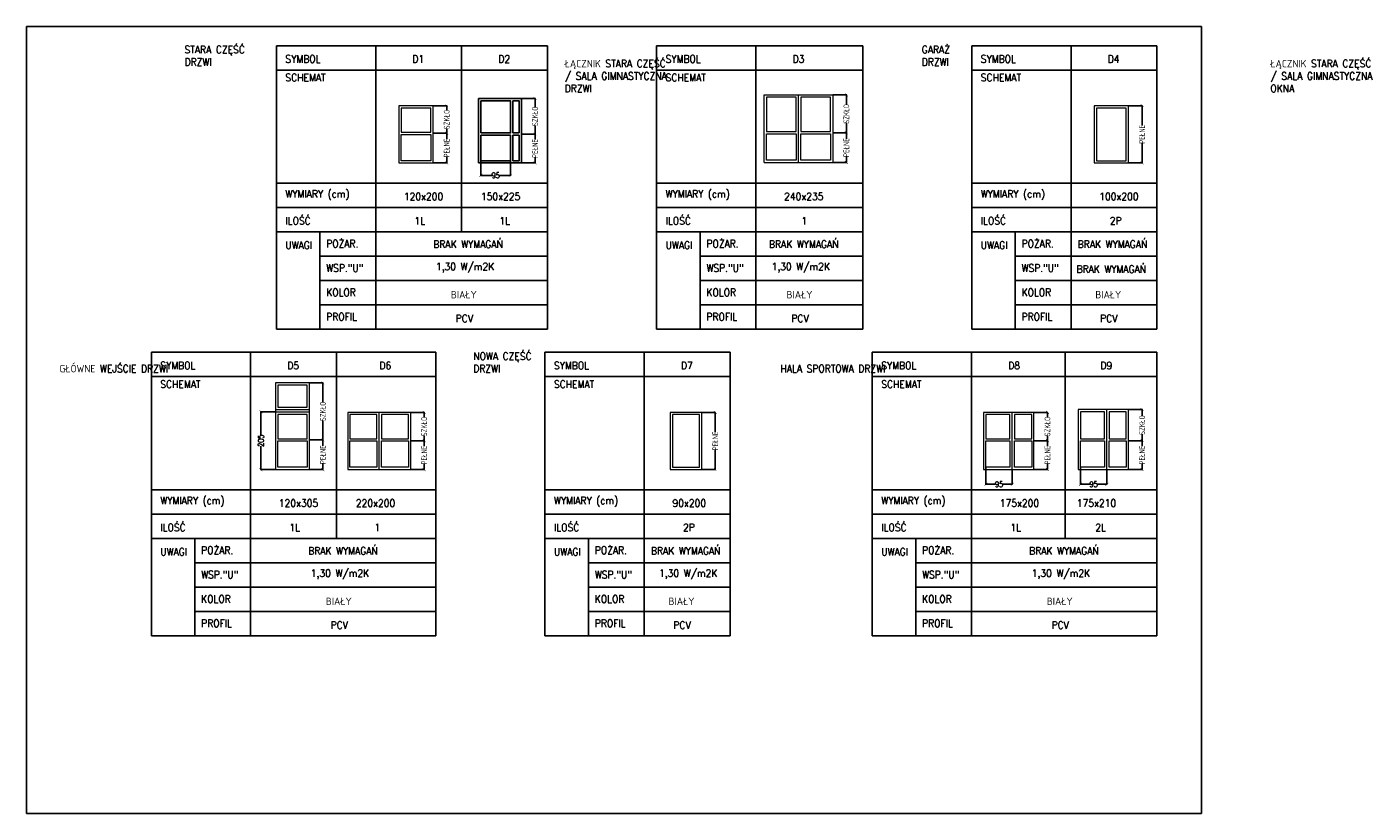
# Model space of a CAD drawing. Header units: centimetres. Extents: x -169503 to -110243, y -22061 to 11368.
# Tile 34 of 37: x -127950 to -123319, y -3139 to -391. Entities that reach past the tile are written whole.
import ezdxf

# ---------------------------------------------------------------- set-up
doc = ezdxf.new("R2010")
doc.units = ezdxf.units.CM
doc.header["$LTSCALE"] = 10
doc.layers.get('0').update_dxf_attribs({"color": 250})
doc.layers.get('Defpoints').update_dxf_attribs({"color": 250})
doc.layers.add('_OKNA', color=250, linetype='Continuous', lineweight=15)
doc.layers.add('_WID', color=250, linetype='Continuous', lineweight=15)
for name, color, linetype in [('okna', 250, 'Continuous'), ('OP', 250, 'Continuous'), ('wid', 250, 'Continuous'), ('wym', 250, 'Continuous')]:
    doc.layers.add(name, color=color, linetype=linetype)
doc.styles.add('ROMANS', font='Simplex.SHX', dxfattribs={"width": 0.9, "height": 40})
doc.styles.add('styl1', font='Simplex.SHX', dxfattribs={"width": 0.7})
doc.dimstyles.new('100', dxfattribs={"dimtxt": 20, "dimasz": 10, "dimexe": 1.25, "dimexo": 0, "dimtad": 0, "dimdec": 1, "dimdsep": 46, "dimlunit": 6, "dimtxsty": 'styl1', "dimblk1": 'ARCHTICK', "dimblk2": 'ARCHTICK', "dimsah": 1, "dimcen": 5, "dimclrt": 256, "dimadec": 0, "dimazin": 0, "dimtfac": 1, "dimtdec": 1, "dimtmove": 0, "dimatfit": 3, "dimldrblk": 'ARCHTICK', "dimfxl": 1.25, "dimtolj": 1, "dimtzin": 0, "dimarcsym": 0})

# ---------------------------------------------------------------- blocks, each defined once
blk = doc.blocks.new('_ARCHTICK')
at = {"color": 0, "linetype": 'ByBlock', "const_width": 0.15}
blk.add_lwpolyline([(-0.5, -0.5), (0.5, 0.5)], dxfattribs=at)
blk = doc.blocks.new('*D141')
at = {"layer": 'Defpoints', "color": 0}
for p in [(-126364.8, -859.2), (-126260.9, -859.2), (-126260.9, -910.4)]:
    blk.add_point(p, dxfattribs=at)
at = {"layer": 'wym', "color": 0, "lineweight": -2}
for p, q in [((-126364.8, -859.2), (-126364.8, -911.7)), ((-126260.9, -859.2), (-126260.9, -911.7)), ((-126364.8, -910.4), (-126324.8, -910.4)), ((-126260.9, -910.4), (-126300.9, -910.4))]:
    blk.add_line(p, q, dxfattribs=at)
at = {"layer": 'wym', "color": 0, "lineweight": -2, "xscale": 10, "yscale": 10, "zscale": 10, "rotation": 180}
blk.add_blockref('_ARCHTICK', (-126364.8, -910.4), dxfattribs=at)
at = {"layer": 'wym', "color": 0, "lineweight": -2, "xscale": 10, "yscale": 10, "zscale": 10}
blk.add_blockref('_ARCHTICK', (-126260.9, -910.4), dxfattribs=at)
at = {"layer": 'wym', "insert": (-126312.9, -910.4), "char_height": 20, "attachment_point": 5, "style": 'styl1'}
blk.add_mtext('\\A1;95', dxfattribs=at)
blk = doc.blocks.new('*D140')
at = {"layer": 'Defpoints', "color": 0}
for p in [(-126222.8, -642.2), (-126175.8, -642.2), (-126222.8, -766.1)]:
    blk.add_point(p, dxfattribs=at)
at = {"layer": 'wym', "color": 0, "lineweight": -2}
for p, q in [((-126222.8, -642.2), (-126174.5, -642.2)), ((-126175.8, -642.2), (-126175.8, -672.2)), ((-126175.8, -766.1), (-126175.8, -736.1)), ((-126222.8, -766.1), (-126174.5, -766.1))]:
    blk.add_line(p, q, dxfattribs=at)
at = {"layer": 'wym', "color": 0, "lineweight": -2, "xscale": 10, "yscale": 10, "zscale": 10}
for p, rotation in [((-126175.8, -642.2), 90), ((-126175.8, -766.1), 270)]:
    blk.add_blockref('_ARCHTICK', p, dxfattribs=dict(at, rotation=rotation))
at = {"layer": 'wym', "insert": (-126175.8, -704.2), "char_height": 20, "attachment_point": 5, "rotation": 90, "style": 'styl1'}
blk.add_mtext('\\A1;SZKŁO', dxfattribs=at)
blk = doc.blocks.new('*D142')
at = {"layer": 'Defpoints', "color": 0}
for p in [(-126222.8, -766.1), (-126222.8, -867.2), (-126175.8, -867.2)]:
    blk.add_point(p, dxfattribs=at)
at = {"layer": 'wym', "color": 0, "lineweight": -2}
for p, q in [((-126222.8, -766.1), (-126174.5, -766.1)), ((-126175.8, -766.1), (-126175.8, -785.4)), ((-126222.8, -867.2), (-126174.5, -867.2)), ((-126175.8, -867.2), (-126175.8, -848))]:
    blk.add_line(p, q, dxfattribs=at)
at = {"layer": 'wym', "color": 0, "lineweight": -2, "xscale": 10, "yscale": 10, "zscale": 10}
for p, rotation in [((-126175.8, -766.1), 90), ((-126175.8, -867.2), 270)]:
    blk.add_blockref('_ARCHTICK', p, dxfattribs=dict(at, rotation=rotation))
at = {"layer": 'wym', "insert": (-126175.8, -816.7), "char_height": 20, "attachment_point": 5, "rotation": 90, "style": 'styl1'}
blk.add_mtext('\\A1;PEŁNE', dxfattribs=at)
blk = doc.blocks.new('*D156')
at = {"layer": 'Defpoints', "color": 0}
for p in [(-126531.1, -667.2), (-126484.1, -667.2), (-126531.1, -763.2)]:
    blk.add_point(p, dxfattribs=at)
at = {"layer": 'wym', "color": 0, "lineweight": -2}
for p, q in [((-126531.1, -667.2), (-126482.8, -667.2)), ((-126484.1, -667.2), (-126484.1, -683.3)), ((-126531.1, -763.2), (-126482.8, -763.2)), ((-126484.1, -763.2), (-126484.1, -747.2))]:
    blk.add_line(p, q, dxfattribs=at)
at = {"layer": 'wym', "color": 0, "lineweight": -2, "xscale": 10, "yscale": 10, "zscale": 10}
for p, rotation in [((-126484.1, -667.2), 90), ((-126484.1, -763.2), 270)]:
    blk.add_blockref('_ARCHTICK', p, dxfattribs=dict(at, rotation=rotation))
at = {"layer": 'wym', "insert": (-126484.1, -715.2), "char_height": 20, "attachment_point": 5, "rotation": 90, "style": 'styl1'}
blk.add_mtext('\\A1;SZKŁO', dxfattribs=at)
blk = doc.blocks.new('*D157')
at = {"layer": 'Defpoints', "color": 0}
for p in [(-126531.1, -763.2), (-126531.1, -867.2), (-126484.1, -867.2)]:
    blk.add_point(p, dxfattribs=at)
at = {"layer": 'wym', "color": 0, "lineweight": -2}
for p, q in [((-126531.1, -763.2), (-126482.8, -763.2)), ((-126484.1, -763.2), (-126484.1, -783.9)), ((-126531.1, -867.2), (-126482.8, -867.2)), ((-126484.1, -867.2), (-126484.1, -846.5))]:
    blk.add_line(p, q, dxfattribs=at)
at = {"layer": 'wym', "color": 0, "lineweight": -2, "xscale": 10, "yscale": 10, "zscale": 10}
for p, rotation in [((-126484.1, -763.2), 90), ((-126484.1, -867.2), 270)]:
    blk.add_blockref('_ARCHTICK', p, dxfattribs=dict(at, rotation=rotation))
at = {"layer": 'wym', "insert": (-126484.1, -815.2), "char_height": 20, "attachment_point": 5, "rotation": 90, "style": 'styl1'}
blk.add_mtext('\\A1;PEŁNE', dxfattribs=at)
blk = doc.blocks.new('*D158')
at = {"layer": 'Defpoints', "color": 0}
for p in [(-125136.3, -629.5), (-125089.3, -629.5), (-125136.3, -761.6)]:
    blk.add_point(p, dxfattribs=at)
at = {"layer": 'wym', "color": 0, "lineweight": -2}
for p, q in [((-125136.3, -629.5), (-125088.1, -629.5)), ((-125089.3, -629.5), (-125089.3, -663.6)), ((-125089.3, -761.6), (-125089.3, -727.5)), ((-125136.3, -761.6), (-125088.1, -761.6))]:
    blk.add_line(p, q, dxfattribs=at)
at = {"layer": 'wym', "color": 0, "lineweight": -2, "xscale": 10, "yscale": 10, "zscale": 10}
for p, rotation in [((-125089.3, -629.5), 90), ((-125089.3, -761.6), 270)]:
    blk.add_blockref('_ARCHTICK', p, dxfattribs=dict(at, rotation=rotation))
at = {"layer": 'wym', "insert": (-125089.3, -695.6), "char_height": 20, "attachment_point": 5, "rotation": 90, "style": 'styl1'}
blk.add_mtext('\\A1;SZKŁO', dxfattribs=at)
blk = doc.blocks.new('*D159')
at = {"layer": 'Defpoints', "color": 0}
for p in [(-125136.3, -761.6), (-125136.3, -865.5), (-125089.3, -865.5)]:
    blk.add_point(p, dxfattribs=at)
at = {"layer": 'wym', "color": 0, "lineweight": -2}
for p, q in [((-125136.3, -761.6), (-125088.1, -761.6)), ((-125089.3, -761.6), (-125089.3, -782.3)), ((-125136.3, -865.5), (-125088.1, -865.5)), ((-125089.3, -865.5), (-125089.3, -844.8))]:
    blk.add_line(p, q, dxfattribs=at)
at = {"layer": 'wym', "color": 0, "lineweight": -2, "xscale": 10, "yscale": 10, "zscale": 10}
for p, rotation in [((-125089.3, -761.6), 90), ((-125089.3, -865.5), 270)]:
    blk.add_blockref('_ARCHTICK', p, dxfattribs=dict(at, rotation=rotation))
at = {"layer": 'wym', "insert": (-125089.3, -813.6), "char_height": 20, "attachment_point": 5, "rotation": 90, "style": 'styl1'}
blk.add_mtext('\\A1;PEŁNE', dxfattribs=at)
blk = doc.blocks.new('*D160')
at = {"layer": 'Defpoints', "color": 0}
for p in [(-124104.3, -667.2), (-124104.3, -867.2), (-124057.2, -867.2)]:
    blk.add_point(p, dxfattribs=at)
at = {"layer": 'wym', "color": 0, "lineweight": -2}
for p, q in [((-124104.3, -667.2), (-124056, -667.2)), ((-124057.2, -667.2), (-124057.2, -735.9)), ((-124057.2, -867.2), (-124057.2, -798.5)), ((-124104.3, -867.2), (-124056, -867.2))]:
    blk.add_line(p, q, dxfattribs=at)
at = {"layer": 'wym', "color": 0, "lineweight": -2, "xscale": 10, "yscale": 10, "zscale": 10}
for p, rotation in [((-124057.2, -667.2), 90), ((-124057.2, -867.2), 270)]:
    blk.add_blockref('_ARCHTICK', p, dxfattribs=dict(at, rotation=rotation))
at = {"layer": 'wym', "insert": (-124057.2, -767.2), "char_height": 20, "attachment_point": 5, "rotation": 90, "style": 'styl1'}
blk.add_mtext('\\A1;PEŁNE', dxfattribs=at)
blk = doc.blocks.new('*D161')
at = {"layer": 'Defpoints', "color": 0}
for p in [(-126963.3, -1635.1), (-126916.3, -1635.1), (-126963.3, -1834.1)]:
    blk.add_point(p, dxfattribs=at)
at = {"layer": 'wym', "color": 0, "lineweight": -2}
for p, q in [((-126963.3, -1635.1), (-126915, -1635.1)), ((-126916.3, -1635.1), (-126916.3, -1702.6)), ((-126916.3, -1834.1), (-126916.3, -1766.5)), ((-126963.3, -1834.1), (-126915, -1834.1))]:
    blk.add_line(p, q, dxfattribs=at)
at = {"layer": 'wym', "color": 0, "lineweight": -2, "xscale": 10, "yscale": 10, "zscale": 10}
for p, rotation in [((-126916.3, -1635.1), 90), ((-126916.3, -1834.1), 270)]:
    blk.add_blockref('_ARCHTICK', p, dxfattribs=dict(at, rotation=rotation))
at = {"layer": 'wym', "insert": (-126916.3, -1734.6), "char_height": 20, "attachment_point": 5, "rotation": 90, "style": 'styl1'}
blk.add_mtext('\\A1;SZKŁO', dxfattribs=at)
blk = doc.blocks.new('*D162')
at = {"layer": 'Defpoints', "color": 0}
for p in [(-126963.3, -1834.1), (-126963.3, -1938.1), (-126916.3, -1938.1)]:
    blk.add_point(p, dxfattribs=at)
at = {"layer": 'wym', "color": 0, "lineweight": -2}
for p, q in [((-126963.3, -1834.1), (-126915, -1834.1)), ((-126916.3, -1834.1), (-126916.3, -1854.8)), ((-126963.3, -1938.1), (-126915, -1938.1)), ((-126916.3, -1938.1), (-126916.3, -1917.4))]:
    blk.add_line(p, q, dxfattribs=at)
at = {"layer": 'wym', "color": 0, "lineweight": -2, "xscale": 10, "yscale": 10, "zscale": 10}
for p, rotation in [((-126916.3, -1834.1), 90), ((-126916.3, -1938.1), 270)]:
    blk.add_blockref('_ARCHTICK', p, dxfattribs=dict(at, rotation=rotation))
at = {"layer": 'wym', "insert": (-126916.3, -1886.1), "char_height": 20, "attachment_point": 5, "rotation": 90, "style": 'styl1'}
blk.add_mtext('\\A1;PEŁNE', dxfattribs=at)
blk = doc.blocks.new('*D163')
at = {"layer": 'Defpoints', "color": 0}
for p in [(-127081.3, -1736.1), (-127132.6, -1938.1), (-127081.3, -1938.1)]:
    blk.add_point(p, dxfattribs=at)
at = {"layer": 'wym', "color": 0, "lineweight": -2}
for p, q in [((-127081.3, -1736.1), (-127133.8, -1736.1)), ((-127132.6, -1736.1), (-127132.6, -1818.4)), ((-127132.6, -1938.1), (-127132.6, -1855.7)), ((-127081.3, -1938.1), (-127133.8, -1938.1))]:
    blk.add_line(p, q, dxfattribs=at)
at = {"layer": 'wym', "color": 0, "lineweight": -2, "xscale": 10, "yscale": 10, "zscale": 10}
for p, rotation in [((-127132.6, -1736.1), 90), ((-127132.6, -1938.1), 270)]:
    blk.add_blockref('_ARCHTICK', p, dxfattribs=dict(at, rotation=rotation))
at = {"layer": 'wym', "insert": (-127132.6, -1837.1), "char_height": 20, "attachment_point": 5, "rotation": 90, "style": 'styl1'}
blk.add_mtext('\\A1;205', dxfattribs=at)
blk = doc.blocks.new('*D164')
at = {"layer": 'Defpoints', "color": 0}
for p in [(-126609.7, -1738.1), (-126562.6, -1738.1), (-126609.7, -1837)]:
    blk.add_point(p, dxfattribs=at)
at = {"layer": 'wym', "color": 0, "lineweight": -2}
for p, q in [((-126609.7, -1738.1), (-126561.4, -1738.1)), ((-126562.6, -1738.1), (-126562.6, -1755.6)), ((-126609.7, -1837), (-126561.4, -1837)), ((-126562.6, -1837), (-126562.6, -1819.5))]:
    blk.add_line(p, q, dxfattribs=at)
at = {"layer": 'wym', "color": 0, "lineweight": -2, "xscale": 10, "yscale": 10, "zscale": 10}
for p, rotation in [((-126562.6, -1738.1), 90), ((-126562.6, -1837), 270)]:
    blk.add_blockref('_ARCHTICK', p, dxfattribs=dict(at, rotation=rotation))
at = {"layer": 'wym', "insert": (-126562.6, -1787.5), "char_height": 20, "attachment_point": 5, "rotation": 90, "style": 'styl1'}
blk.add_mtext('\\A1;SZKŁO', dxfattribs=at)
blk = doc.blocks.new('*D165')
at = {"layer": 'Defpoints', "color": 0}
for p in [(-126609.7, -1837), (-126609.7, -1938.1), (-126562.6, -1938.1)]:
    blk.add_point(p, dxfattribs=at)
at = {"layer": 'wym', "color": 0, "lineweight": -2}
for p, q in [((-126609.7, -1837), (-126561.4, -1837)), ((-126562.6, -1837), (-126562.6, -1856.2)), ((-126609.7, -1938.1), (-126561.4, -1938.1)), ((-126562.6, -1938.1), (-126562.6, -1918.8))]:
    blk.add_line(p, q, dxfattribs=at)
at = {"layer": 'wym', "color": 0, "lineweight": -2, "xscale": 10, "yscale": 10, "zscale": 10}
for p, rotation in [((-126562.6, -1837), 90), ((-126562.6, -1938.1), 270)]:
    blk.add_blockref('_ARCHTICK', p, dxfattribs=dict(at, rotation=rotation))
at = {"layer": 'wym', "insert": (-126562.6, -1887.5), "char_height": 20, "attachment_point": 5, "rotation": 90, "style": 'styl1'}
blk.add_mtext('\\A1;PEŁNE', dxfattribs=at)
blk = doc.blocks.new('*D166')
at = {"layer": 'Defpoints', "color": 0}
for p in [(-125593.7, -1738.1), (-125593.7, -1938.1), (-125546.7, -1938.1)]:
    blk.add_point(p, dxfattribs=at)
at = {"layer": 'wym', "color": 0, "lineweight": -2}
for p, q in [((-125593.7, -1738.1), (-125545.4, -1738.1)), ((-125546.7, -1738.1), (-125546.7, -1806.8)), ((-125546.7, -1938.1), (-125546.7, -1869.4)), ((-125593.7, -1938.1), (-125545.4, -1938.1))]:
    blk.add_line(p, q, dxfattribs=at)
at = {"layer": 'wym', "color": 0, "lineweight": -2, "xscale": 10, "yscale": 10, "zscale": 10}
for p, rotation in [((-125546.7, -1738.1), 90), ((-125546.7, -1938.1), 270)]:
    blk.add_blockref('_ARCHTICK', p, dxfattribs=dict(at, rotation=rotation))
at = {"layer": 'wym', "insert": (-125546.7, -1838.1), "char_height": 20, "attachment_point": 5, "rotation": 90, "style": 'styl1'}
blk.add_mtext('\\A1;PEŁNE', dxfattribs=at)
blk = doc.blocks.new('*D167')
at = {"layer": 'Defpoints', "color": 0}
for p in [(-124104.3, -1728.1), (-124057.3, -1728.1), (-124104.3, -1837)]:
    blk.add_point(p, dxfattribs=at)
at = {"layer": 'wym', "color": 0, "lineweight": -2}
for p, q in [((-124104.3, -1728.1), (-124056, -1728.1)), ((-124057.3, -1728.1), (-124057.3, -1750.6)), ((-124104.3, -1837), (-124056, -1837)), ((-124057.3, -1837), (-124057.3, -1814.5))]:
    blk.add_line(p, q, dxfattribs=at)
at = {"layer": 'wym', "color": 0, "lineweight": -2, "xscale": 10, "yscale": 10, "zscale": 10}
for p, rotation in [((-124057.3, -1728.1), 90), ((-124057.3, -1837), 270)]:
    blk.add_blockref('_ARCHTICK', p, dxfattribs=dict(at, rotation=rotation))
at = {"layer": 'wym', "insert": (-124057.3, -1782.5), "char_height": 20, "attachment_point": 5, "rotation": 90, "style": 'styl1'}
blk.add_mtext('\\A1;SZKŁO', dxfattribs=at)
blk = doc.blocks.new('*D168')
at = {"layer": 'Defpoints', "color": 0}
for p in [(-124104.3, -1837), (-124104.3, -1938.1), (-124057.3, -1938.1)]:
    blk.add_point(p, dxfattribs=at)
at = {"layer": 'wym', "color": 0, "lineweight": -2}
for p, q in [((-124104.3, -1837), (-124056, -1837)), ((-124057.3, -1837), (-124057.3, -1856.2)), ((-124104.3, -1938.1), (-124056, -1938.1)), ((-124057.3, -1938.1), (-124057.3, -1918.8))]:
    blk.add_line(p, q, dxfattribs=at)
at = {"layer": 'wym', "color": 0, "lineweight": -2, "xscale": 10, "yscale": 10, "zscale": 10}
for p, rotation in [((-124057.3, -1837), 90), ((-124057.3, -1938.1), 270)]:
    blk.add_blockref('_ARCHTICK', p, dxfattribs=dict(at, rotation=rotation))
at = {"layer": 'wym', "insert": (-124057.3, -1887.5), "char_height": 20, "attachment_point": 5, "rotation": 90, "style": 'styl1'}
blk.add_mtext('\\A1;PEŁNE', dxfattribs=at)
blk = doc.blocks.new('*D169')
at = {"layer": 'Defpoints', "color": 0}
for p in [(-124272.3, -1930.1), (-124180.3, -1938.1), (-124180.3, -1989.3)]:
    blk.add_point(p, dxfattribs=at)
at = {"layer": 'wym', "color": 0, "lineweight": -2}
for p, q in [((-124272.3, -1930.1), (-124272.3, -1990.5)), ((-124180.3, -1938.1), (-124180.3, -1990.5)), ((-124272.3, -1989.3), (-124238.3, -1989.3)), ((-124180.3, -1989.3), (-124214.3, -1989.3))]:
    blk.add_line(p, q, dxfattribs=at)
at = {"layer": 'wym', "color": 0, "lineweight": -2, "xscale": 10, "yscale": 10, "zscale": 10, "rotation": 180}
blk.add_blockref('_ARCHTICK', (-124272.3, -1989.3), dxfattribs=at)
at = {"layer": 'wym', "color": 0, "lineweight": -2, "xscale": 10, "yscale": 10, "zscale": 10}
blk.add_blockref('_ARCHTICK', (-124180.3, -1989.3), dxfattribs=at)
at = {"layer": 'wym', "insert": (-124226.3, -1989.3), "char_height": 20, "attachment_point": 5, "style": 'styl1'}
blk.add_mtext('\\A1;95', dxfattribs=at)
blk = doc.blocks.new('*D170')
at = {"layer": 'Defpoints', "color": 0}
for p in [(-124434.4, -1738.1), (-124387.4, -1738.1), (-124434.4, -1837)]:
    blk.add_point(p, dxfattribs=at)
at = {"layer": 'wym', "color": 0, "lineweight": -2}
for p, q in [((-124434.4, -1738.1), (-124386.1, -1738.1)), ((-124387.4, -1738.1), (-124387.4, -1755.6)), ((-124434.4, -1837), (-124386.1, -1837)), ((-124387.4, -1837), (-124387.4, -1819.5))]:
    blk.add_line(p, q, dxfattribs=at)
at = {"layer": 'wym', "color": 0, "lineweight": -2, "xscale": 10, "yscale": 10, "zscale": 10}
for p, rotation in [((-124387.4, -1738.1), 90), ((-124387.4, -1837), 270)]:
    blk.add_blockref('_ARCHTICK', p, dxfattribs=dict(at, rotation=rotation))
at = {"layer": 'wym', "insert": (-124387.4, -1787.5), "char_height": 20, "attachment_point": 5, "rotation": 90, "style": 'styl1'}
blk.add_mtext('\\A1;SZKŁO', dxfattribs=at)
blk = doc.blocks.new('*D171')
at = {"layer": 'Defpoints', "color": 0}
for p in [(-124434.4, -1837), (-124434.4, -1938.1), (-124387.4, -1938.1)]:
    blk.add_point(p, dxfattribs=at)
at = {"layer": 'wym', "color": 0, "lineweight": -2}
for p, q in [((-124434.4, -1837), (-124386.1, -1837)), ((-124387.4, -1837), (-124387.4, -1856.2)), ((-124434.4, -1938.1), (-124386.1, -1938.1)), ((-124387.4, -1938.1), (-124387.4, -1918.8))]:
    blk.add_line(p, q, dxfattribs=at)
at = {"layer": 'wym', "color": 0, "lineweight": -2, "xscale": 10, "yscale": 10, "zscale": 10}
for p, rotation in [((-124387.4, -1837), 90), ((-124387.4, -1938.1), 270)]:
    blk.add_blockref('_ARCHTICK', p, dxfattribs=dict(at, rotation=rotation))
at = {"layer": 'wym', "insert": (-124387.4, -1887.5), "char_height": 20, "attachment_point": 5, "rotation": 90, "style": 'styl1'}
blk.add_mtext('\\A1;PEŁNE', dxfattribs=at)
blk = doc.blocks.new('*D172')
at = {"layer": 'Defpoints', "color": 0}
for p in [(-124602.4, -1930.1), (-124510.4, -1938.1), (-124510.4, -1989.3)]:
    blk.add_point(p, dxfattribs=at)
at = {"layer": 'wym', "color": 0, "lineweight": -2}
for p, q in [((-124602.4, -1930.1), (-124602.4, -1990.5)), ((-124510.4, -1938.1), (-124510.4, -1990.5)), ((-124602.4, -1989.3), (-124568.4, -1989.3)), ((-124510.4, -1989.3), (-124544.4, -1989.3))]:
    blk.add_line(p, q, dxfattribs=at)
at = {"layer": 'wym', "color": 0, "lineweight": -2, "xscale": 10, "yscale": 10, "zscale": 10, "rotation": 180}
blk.add_blockref('_ARCHTICK', (-124602.4, -1989.3), dxfattribs=at)
at = {"layer": 'wym', "color": 0, "lineweight": -2, "xscale": 10, "yscale": 10, "zscale": 10}
blk.add_blockref('_ARCHTICK', (-124510.4, -1989.3), dxfattribs=at)
at = {"layer": 'wym', "insert": (-124556.4, -1989.3), "char_height": 20, "attachment_point": 5, "style": 'styl1'}
blk.add_mtext('\\A1;95', dxfattribs=at)

msp = doc.modelspace()

# ---------------------------------------------------------------- linework, layer by layer
at = {"layer": '_OKNA'}
for p, q in [((-125256.35, -865.54), (-125256.35, -629.54)), ((-127081.33, -1728.06), (-126963.33, -1728.06)), ((-127081.33, -1736.06), (-126963.33, -1736.06)), ((-126719.66, -1938.06), (-126719.66, -1738.06)), ((-124510.41, -1938.06), (-124510.41, -1738.06)), ((-124180.3, -1938.06), (-124180.3, -1728.06))]:
    msp.add_line(p, q, dxfattribs=at)
for points in [[(-125368.35, -757.54), (-125264.35, -757.54), (-125264.35, -637.54), (-125368.35, -637.54)], [(-125248.35, -757.54), (-125144.35, -757.54), (-125144.35, -637.54), (-125248.35, -637.54)], [(-126643.1, -759.2), (-126539.1, -759.2), (-126539.1, -675.2), (-126643.1, -675.2)], [(-124216.28, -859.2), (-124112.28, -859.2), (-124112.28, -675.2), (-124216.28, -675.2)], [(-126643.1, -767.2), (-126539.1, -767.2), (-126539.1, -859.2), (-126643.1, -859.2)], [(-125368.35, -765.54), (-125264.35, -765.54), (-125264.35, -857.54), (-125368.35, -857.54)], [(-125248.35, -765.54), (-125144.35, -765.54), (-125144.35, -857.54), (-125248.35, -857.54)], [(-127073.33, -1720.06), (-126971.33, -1720.06), (-126971.33, -1643.06), (-127073.33, -1643.06)], [(-127073.33, -1830.06), (-126971.33, -1830.06), (-126971.33, -1746.06), (-127073.33, -1746.06)], [(-126821.66, -1830.06), (-126727.66, -1830.06), (-126727.66, -1746.06), (-126821.66, -1746.06)], [(-126711.66, -1830.06), (-126617.66, -1830.06), (-126617.66, -1746.06), (-126711.66, -1746.06)], [(-125695.73, -1930.06), (-125601.73, -1930.06), (-125601.73, -1746.06), (-125695.73, -1746.06)], [(-124602.41, -1830.06), (-124518.41, -1830.06), (-124518.41, -1746.06), (-124602.41, -1746.06)], [(-124502.41, -1830.06), (-124442.41, -1830.06), (-124442.41, -1746.06), (-124502.41, -1746.06)], [(-124272.3, -1830.06), (-124188.3, -1830.06), (-124188.3, -1736.06), (-124272.3, -1736.06)], [(-124172.3, -1830.06), (-124112.3, -1830.06), (-124112.3, -1736.06), (-124172.3, -1736.06)], [(-127073.33, -1838.06), (-126971.33, -1838.06), (-126971.33, -1930.06), (-127073.33, -1930.06)], [(-126821.66, -1838.06), (-126727.66, -1838.06), (-126727.66, -1930.06), (-126821.66, -1930.06)], [(-126711.66, -1838.06), (-126617.66, -1838.06), (-126617.66, -1930.06), (-126711.66, -1930.06)], [(-124602.41, -1838.06), (-124518.41, -1838.06), (-124518.41, -1930.06), (-124602.41, -1930.06)], [(-124502.41, -1838.06), (-124442.41, -1838.06), (-124442.41, -1930.06), (-124502.41, -1930.06)], [(-124272.3, -1838.06), (-124188.3, -1838.06), (-124188.3, -1930.06), (-124272.3, -1930.06)], [(-124172.3, -1838.06), (-124112.3, -1838.06), (-124112.3, -1930.06), (-124172.3, -1930.06)]]:
    msp.add_lwpolyline(points, close=True, dxfattribs=at)
at = {"layer": '_WID'}
msp.add_line((-125376.35, -865.54), (-125136.35, -865.54), dxfattribs=at)
msp.add_lwpolyline([(-125376.35, -865.54), (-125376.35, -629.54), (-125136.35, -629.54), (-125136.35, -865.54)], dxfattribs=at)
for points in [[(-126651.1, -867.2), (-126531.1, -867.2), (-126531.1, -667.2), (-126651.1, -667.2)], [(-124224.28, -867.2), (-124104.28, -867.2), (-124104.28, -667.2), (-124224.28, -667.2)], [(-127081.33, -1938.06), (-126963.33, -1938.06), (-126963.33, -1635.06), (-127081.33, -1635.06)], [(-126829.66, -1938.06), (-126609.66, -1938.06), (-126609.66, -1738.06), (-126829.66, -1738.06)], [(-125703.73, -1938.06), (-125593.73, -1938.06), (-125593.73, -1738.06), (-125703.73, -1738.06)], [(-124610.41, -1938.06), (-124434.41, -1938.06), (-124434.41, -1738.06), (-124610.41, -1738.06)], [(-124280.3, -1938.06), (-124104.3, -1938.06), (-124104.3, -1728.06), (-124280.3, -1728.06)]]:
    msp.add_lwpolyline(points, close=True, dxfattribs=at)
at = {"layer": 'okna'}
for points in [[(-126364.79, -761.94), (-126260.92, -761.94), (-126260.92, -650.2), (-126364.79, -650.2)], [(-126230.79, -761.94), (-126252.92, -761.94), (-126252.92, -650.2), (-126230.79, -650.2)], [(-126364.79, -770.56), (-126260.92, -770.56), (-126260.92, -859.2), (-126364.79, -859.2)], [(-126230.79, -770.56), (-126252.92, -770.56), (-126252.92, -859.2), (-126230.79, -859.2)]]:
    msp.add_lwpolyline(points, close=True, dxfattribs=at)
at = {"layer": 'OP'}
for p, q in [((-127078.39, -457.52), (-126131.85, -457.52)), ((-127078.39, -457.52), (-127078.39, -1447.52)), ((-126731.85, -457.52), (-126731.85, -1447.52)), ((-126431.85, -457.52), (-126431.85, -1107.52)), ((-126131.85, -457.52), (-126131.85, -1447.52)), ((-125751.34, -457.52), (-125032.09, -457.52)), ((-125751.34, -457.52), (-125751.34, -1447.52)), ((-125404.79, -457.52), (-125404.79, -1447.52)), ((-125032.09, -457.52), (-125032.09, -1447.52)), ((-124651.57, -457.52), (-124005.41, -457.52)), ((-124651.57, -457.52), (-124651.57, -1447.52)), ((-124305.03, -457.52), (-124305.03, -1447.52)), ((-124005.41, -457.52), (-124005.41, -1447.52)), ((-127078.39, -542.52), (-126131.85, -542.52)), ((-125751.34, -542.52), (-125032.09, -542.52)), ((-124651.57, -542.52), (-124005.41, -542.52)), ((-127078.39, -937.52), (-126131.85, -937.52)), ((-125751.34, -937.52), (-125032.09, -937.52)), ((-124651.57, -937.52), (-124005.41, -937.52)), ((-127078.39, -1022.52), (-126131.85, -1022.52)), ((-125751.34, -1022.52), (-125032.09, -1022.52)), ((-124651.57, -1022.52), (-124005.41, -1022.52)), ((-127078.39, -1107.52), (-126131.85, -1107.52)), ((-126926.58, -1107.52), (-126131.85, -1107.52)), ((-126926.58, -1107.52), (-126926.58, -1447.52)), ((-125751.34, -1107.52), (-125032.09, -1107.52)), ((-125599.52, -1107.52), (-125032.09, -1107.52)), ((-125599.52, -1107.52), (-125599.52, -1447.52)), ((-124651.57, -1107.52), (-124005.41, -1107.52)), ((-124499.76, -1107.52), (-124005.41, -1107.52)), ((-124499.76, -1107.52), (-124499.76, -1447.52)), ((-126926.58, -1192.52), (-126131.85, -1192.52)), ((-125599.52, -1192.52), (-125032.09, -1192.52)), ((-124499.76, -1192.52), (-124005.41, -1192.52)), ((-126926.58, -1277.52), (-126131.85, -1277.52)), ((-125599.52, -1277.52), (-125032.09, -1277.52)), ((-124499.76, -1277.52), (-124005.41, -1277.52)), ((-126926.58, -1362.52), (-126131.85, -1362.52)), ((-125599.52, -1362.52), (-125032.09, -1362.52)), ((-124499.76, -1362.52), (-124005.41, -1362.52)), ((-127078.39, -1447.52), (-126131.85, -1447.52)), ((-125751.34, -1447.52), (-125032.09, -1447.52)), ((-124651.57, -1447.52), (-124005.41, -1447.52)), ((-127514.86, -1528.38), (-126521.53, -1528.38)), ((-127514.86, -1528.38), (-127514.86, -2518.38)), ((-127168.31, -1528.38), (-127168.31, -2518.38)), ((-126868.31, -1528.38), (-126868.31, -2178.38)), ((-126521.53, -1528.38), (-126521.53, -2518.38)), ((-126141.02, -1528.38), (-125494.85, -1528.38)), ((-126141.02, -1528.38), (-126141.02, -2518.38)), ((-125794.48, -1528.38), (-125794.48, -2518.38)), ((-125494.85, -1528.38), (-125494.85, -2518.38)), ((-124998.73, -1528.38), (-124005.41, -1528.38)), ((-124998.73, -1528.38), (-124998.73, -2518.38)), ((-124652.18, -1528.38), (-124652.18, -2518.38)), ((-124326.12, -1528.38), (-124326.12, -2178.38)), ((-124005.41, -1528.38), (-124005.41, -2518.38)), ((-127514.86, -1613.38), (-126521.53, -1613.38)), ((-126141.02, -1613.38), (-125494.85, -1613.38)), ((-124998.73, -1613.38), (-124005.41, -1613.38)), ((-127514.86, -2008.38), (-126521.53, -2008.38)), ((-126141.02, -2008.38), (-125494.85, -2008.38)), ((-124998.73, -2008.38), (-124005.41, -2008.38)), ((-127514.86, -2093.38), (-126521.53, -2093.38)), ((-126141.02, -2093.38), (-125494.85, -2093.38)), ((-124998.73, -2093.38), (-124005.41, -2093.38)), ((-127514.86, -2178.38), (-126521.53, -2178.38)), ((-127363.05, -2178.38), (-126521.53, -2178.38)), ((-127363.05, -2178.38), (-127363.05, -2518.38)), ((-126141.02, -2178.38), (-125494.85, -2178.38)), ((-125989.21, -2178.38), (-125494.85, -2178.38)), ((-125989.21, -2178.38), (-125989.21, -2518.38)), ((-124998.73, -2178.38), (-124005.41, -2178.38)), ((-124846.92, -2178.38), (-124005.41, -2178.38)), ((-124846.92, -2178.38), (-124846.92, -2518.38)), ((-127363.05, -2263.38), (-126521.53, -2263.38)), ((-125989.21, -2263.38), (-125494.85, -2263.38)), ((-124846.92, -2263.38), (-124005.41, -2263.38)), ((-127363.05, -2348.38), (-126521.53, -2348.38)), ((-125989.21, -2348.38), (-125494.85, -2348.38)), ((-124846.92, -2348.38), (-124005.41, -2348.38)), ((-127363.05, -2433.38), (-126521.53, -2433.38)), ((-125989.21, -2433.38), (-125494.85, -2433.38)), ((-124846.92, -2433.38), (-124005.41, -2433.38)), ((-127514.86, -2518.38), (-126521.53, -2518.38)), ((-126141.02, -2518.38), (-125494.85, -2518.38)), ((-124998.73, -2518.38), (-124005.41, -2518.38))]:
    msp.add_line(p, q, dxfattribs=at)
msp.add_lwpolyline([(-127950.41, -3138.93), (-123850.18, -3138.93), (-123850.18, -390.65), (-127950.41, -390.65)], close=True, dxfattribs=at)
at = {"layer": 'wid'}
msp.add_lwpolyline([(-126372.79, -867.2), (-126222.79, -867.2), (-126222.79, -642.2), (-126372.79, -642.2)], close=True, dxfattribs=at)

# ---------------------------------------------------------------- texts
at = {"layer": 'OP', "color": 5, "char_height": 26, "attachment_point": 7, "style": 'ROMANS'}
for s, insert in [('STARA CZĘŚĆ\\PDRZWI', (-127399.01, -527.62)), ('ŁĄCZNIK STARA CZĘŚĆ / SALA GIMNASTYCZNA\\PDRZWI', (-126071.96, -619.76)), ('GARAŻ\\PDRZWI', (-124826.08, -527.47)), ('ŁĄCZNIK STARA CZĘŚĆ / SALA GIMNASTYCZNA\\POKNA', (-123609.23, -619.76)), ('GŁÓWNE WEJŚCIE DRZWI', (-127835.48, -1598.47)), ('NOWA CZĘŚĆ\\PDRZWI', (-126391.3, -1598.33)), ('HALA SPORTOWA DRZWI', (-125319.35, -1598.47))]:
    msp.add_mtext_dynamic_manual_height_columns(s, width=390.8756, gutter_width=65, heights=[0], dxfattribs=dict(at, insert=insert))
at = {"layer": 'OP', "char_height": 26, "attachment_point": 7, "style": 'ROMANS'}
for s, insert in [('SYMBOL', (-127047, -516.98)), ('D1', (-126603.76, -516.98)), ('D2', (-126303.76, -516.98)), ('SYMBOL', (-125719.94, -516.98)), ('D3', (-125276.7, -516.98)), ('SYMBOL', (-124620.18, -516.98)), ('D4', (-124176.94, -516.98)), ('SCHEMAT', (-127047, -581.98)), ('SCHEMAT', (-125719.94, -581.98)), ('SCHEMAT', (-124620.18, -581.98)), ('WYMIARY (cm)', (-127047, -996.98)), ('120x200', (-126633.56, -996.98)), ('150x225', (-126364.68, -996.98)), ('WYMIARY (cm)', (-125719.94, -996.98)), ('240x235', (-125306.5, -996.98)), ('WYMIARY (cm)', (-124620.18, -996.98)), ('100x200', (-124206.73, -996.98)), ('ILOŚĆ', (-127047, -1081.98)), ('1L', (-126596.51, -1081.98)), ('1L', (-126300.12, -1081.98)), ('ILOŚĆ', (-125719.94, -1081.98)), ('1', (-125246.26, -1081.98)), ('ILOŚĆ', (-124620.18, -1081.98)), ('2P', (-124169.69, -1081.98)), ('UWAGI', (-127047, -1166.98)), ('POŻAR.', (-126904.54, -1162.06)), ('BRAK WYMAGAŃ', (-126530.89, -1163.8)), ('UWAGI', (-125719.94, -1166.98)), ('POŻAR.', (-125577.48, -1162.06)), ('BRAK WYMAGAŃ', (-125359.35, -1163.8)), ('UWAGI', (-124620.18, -1166.98)), ('POŻAR.', (-124477.72, -1162.06)), ('BRAK WYMAGAŃ', (-124281.8, -1163.8)), ('WSP."U"', (-126904.54, -1247.06)), ('1,30 W/m2K', (-126521.85, -1250.73)), ('WSP."U"', (-125577.48, -1247.06)), ('1,30 W/m2K', (-125350.31, -1250.73)), ('WSP."U"', (-124477.72, -1247.06)), ('BRAK WYMAGAŃ', (-124286.02, -1250.73)), ('KOLOR', (-126904.54, -1332.06)), (' BIAŁY', (-126485.5, -1340.07)), ('KOLOR', (-125577.48, -1332.06)), (' BIAŁY', (-125313.96, -1340.07)), ('KOLOR', (-124477.72, -1332.06)), (' BIAŁY', (-124236.41, -1340.07)), ('PROFIL', (-126904.54, -1417.06)), ('PCV', (-126452.57, -1423.22)), ('PROFIL', (-125577.48, -1417.06)), ('PCV', (-125281.03, -1423.22)), ('PROFIL', (-124477.72, -1417.06)), ('PCV', (-124203.48, -1423.22)), ('SYMBOL', (-127483.46, -1587.84)), ('D5', (-127040.22, -1587.84)), ('D6', (-126718.63, -1587.84)), ('SYMBOL', (-126109.63, -1587.84)), ('D7', (-125666.39, -1587.84)), ('SYMBOL', (-124967.33, -1587.84)), ('D8', (-124524.09, -1587.84)), ('D9', (-124202.5, -1587.84)), ('SCHEMAT', (-127483.46, -1652.84)), ('SCHEMAT', (-126109.63, -1652.84)), ('SCHEMAT', (-124967.33, -1652.84)), ('WYMIARY (cm)', (-127483.46, -2067.84)), ('120x305', (-127070.02, -2067.84)), ('220x200', (-126801.15, -2067.84)), ('WYMIARY (cm)', (-126109.63, -2067.84)), ('90x200', (-125696.18, -2067.84)), ('WYMIARY (cm)', (-124967.33, -2067.84)), ('175x200', (-124553.89, -2067.84)), ('175x210', (-124285.02, -2067.84)), ('ILOŚĆ', (-127483.46, -2152.84)), ('1L', (-127032.97, -2152.84)), ('1', (-126736.58, -2152.84)), ('ILOŚĆ', (-126109.63, -2152.84)), ('2P', (-125659.13, -2152.84)), ('ILOŚĆ', (-124967.33, -2152.84)), ('1L', (-124516.84, -2152.84)), ('2L', (-124220.45, -2152.84)), ('UWAGI', (-127483.46, -2237.84)), ('POŻAR.', (-127341, -2232.91)), ('BRAK WYMAGAŃ', (-126967.36, -2234.66)), ('UWAGI', (-126109.63, -2237.84)), ('POŻAR.', (-125967.16, -2232.91)), ('BRAK WYMAGAŃ', (-125771.25, -2234.66)), ('UWAGI', (-124967.33, -2237.84)), ('POŻAR.', (-124824.87, -2232.91)), ('BRAK WYMAGAŃ', (-124451.23, -2234.66)), ('WSP."U"', (-127341, -2317.91)), ('1,30 W/m2K', (-126958.31, -2321.59)), ('WSP."U"', (-125967.16, -2317.91)), ('1,30 W/m2K', (-125743.05, -2321.59)), ('WSP."U"', (-124824.87, -2317.91)), ('1,30 W/m2K', (-124442.18, -2321.59)), ('KOLOR', (-127341, -2402.91)), (' BIAŁY', (-126921.96, -2410.93)), ('KOLOR', (-125967.16, -2402.91)), (' BIAŁY', (-125725.85, -2410.93)), ('KOLOR', (-124824.87, -2402.91)), (' BIAŁY', (-124405.83, -2410.93)), ('PROFIL', (-127341, -2487.91)), ('PCV', (-126889.03, -2494.07)), ('PROFIL', (-125967.16, -2487.91)), ('PCV', (-125692.92, -2494.07)), ('PROFIL', (-124824.87, -2487.91)), ('PCV', (-124372.9, -2494.07))]:
    msp.add_mtext_dynamic_manual_height_columns(s, width=390.8756, gutter_width=65, heights=[0], dxfattribs=dict(at, insert=insert))

# ---------------------------------------------------------------- dimensions: what is measured, and where the dimension line sits
at = {"layer": 'wym'}
for base, p1, p2, angle, text, picture, middle in [((-126175.75, -642.2), (-126222.79, -766.13), (-126222.79, -642.2), 90, 'SZKŁO', '*D140', (-126175.75, -704.17)), ((-125089.31, -629.54), (-125136.35, -761.56), (-125136.35, -629.54), 90, 'SZKŁO', '*D158', (-125089.31, -695.55)), ((-126484.06, -667.2), (-126531.1, -763.22), (-126531.1, -667.2), 90, 'SZKŁO', '*D156', (-126484.06, -715.21)), ((-124057.24, -867.2), (-124104.28, -667.2), (-124104.28, -867.2), 90, 'PEŁNE', '*D160', (-124057.24, -767.2)), ((-126484.06, -867.2), (-126531.1, -763.22), (-126531.1, -867.2), 90, 'PEŁNE', '*D157', (-126484.06, -815.21)), ((-126175.75, -867.2), (-126222.79, -766.13), (-126222.79, -867.2), 90, 'PEŁNE', '*D142', (-126175.75, -816.67)), ((-125089.31, -865.54), (-125136.35, -761.56), (-125136.35, -865.54), 90, 'PEŁNE', '*D159', (-125089.31, -813.55)), ((-126916.29, -1635.06), (-126963.33, -1834.08), (-126963.33, -1635.06), 90, 'SZKŁO', '*D161', (-126916.29, -1734.57)), ((-127132.55, -1938.06), (-127081.33, -1736.06), (-127081.33, -1938.06), 270, '205', '*D163', (-127132.55, -1837.06)), ((-126562.62, -1738.06), (-126609.66, -1836.98), (-126609.66, -1738.06), 90, 'SZKŁO', '*D164', (-126562.62, -1787.52)), ((-125546.69, -1938.06), (-125593.73, -1738.06), (-125593.73, -1938.06), 90, 'PEŁNE', '*D166', (-125546.69, -1838.06)), ((-124387.37, -1738.06), (-124434.41, -1836.98), (-124434.41, -1738.06), 90, 'SZKŁO', '*D170', (-124387.37, -1787.52)), ((-124057.26, -1728.06), (-124104.3, -1836.98), (-124104.3, -1728.06), 90, 'SZKŁO', '*D167', (-124057.26, -1782.52)), ((-126916.29, -1938.06), (-126963.33, -1834.08), (-126963.33, -1938.06), 90, 'PEŁNE', '*D162', (-126916.29, -1886.07)), ((-126562.62, -1938.06), (-126609.66, -1836.98), (-126609.66, -1938.06), 90, 'PEŁNE', '*D165', (-126562.62, -1887.52)), ((-124387.37, -1938.06), (-124434.41, -1836.98), (-124434.41, -1938.06), 90, 'PEŁNE', '*D171', (-124387.37, -1887.52)), ((-124057.26, -1938.06), (-124104.3, -1836.98), (-124104.3, -1938.06), 90, 'PEŁNE', '*D168', (-124057.26, -1887.52))]:
    dim = msp.add_linear_dim(base=base, p1=p1, p2=p2, angle=angle, text=text, dimstyle='100', dxfattribs=at)
    dim.commit()
    dim.dimension.update_dxf_attribs({"geometry": picture, "text_midpoint": middle})
for base, p1, p2, picture, middle in [((-126260.92, -910.42), (-126364.79, -859.2), (-126260.92, -859.2), '*D141', (-126312.86, -910.42)), ((-124510.41, -1989.28), (-124602.41, -1930.06), (-124510.41, -1938.06), '*D172', (-124556.41, -1989.28)), ((-124180.3, -1989.28), (-124272.3, -1930.06), (-124180.3, -1938.06), '*D169', (-124226.3, -1989.28))]:
    dim = msp.add_linear_dim(base=base, p1=p1, p2=p2, text='95', dimstyle='100', dxfattribs=at)
    dim.commit()
    dim.dimension.update_dxf_attribs({"geometry": picture, "text_midpoint": middle})

doc.saveas('drawing.dxf')
